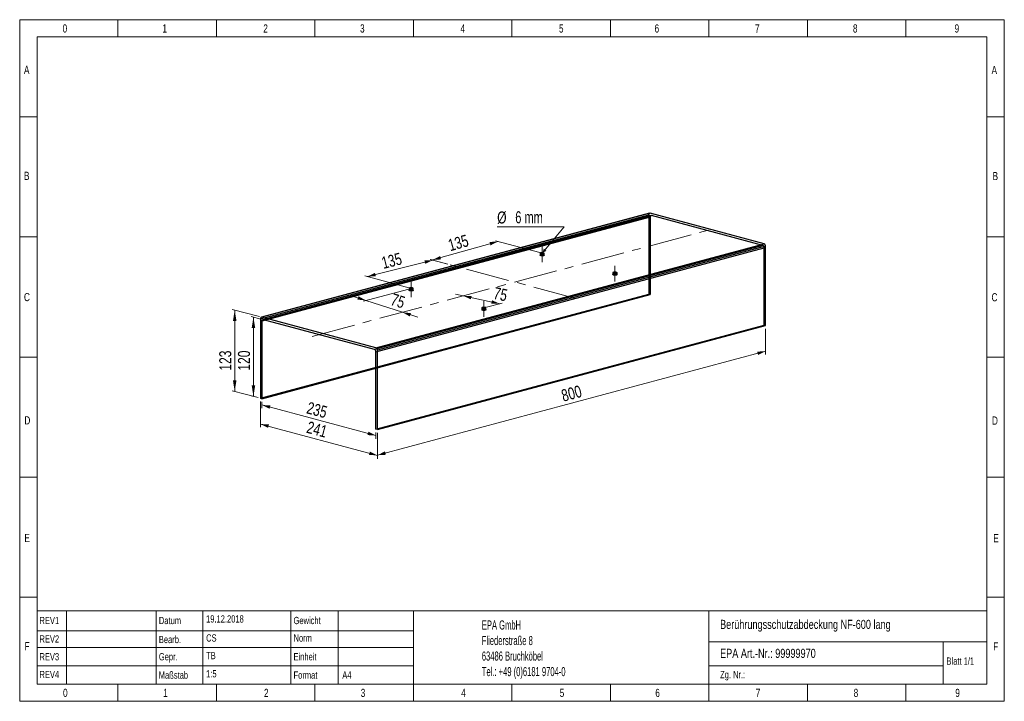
# Model space of a CAD drawing. Header units: millimetres. Extents: x 5 to 292, y 5 to 204.
import ezdxf

# ---------------------------------------------------------------- set-up
doc = ezdxf.new("R2010")
doc.units = ezdxf.units.MM
doc.linetypes.add('CENTERX2', pattern=[20.32, 12.7, -2.54, 2.54, -2.54])
doc.styles.add('SLDTEXTSTYLE0', font='TXT', dxfattribs={"width": 0.75})
doc.styles.add('SLDTEXTSTYLE1', font='TXT', dxfattribs={"width": 0.605})
doc.styles.add('SLDTEXTSTYLE2', font='TXT', dxfattribs={"width": 0.6875})
doc.dimstyles.new('SLDDIMSTYLE0', dxfattribs={"dimtxt": 3.5, "dimasz": 3.302, "dimexe": 0, "dimexo": 0.0625, "dimgap": 0.875, "dimtad": 1, "dimlfac": 5, "dimrnd": 1e-09, "dimzin": 12, "dimdsep": 46, "dimtxsty": 'SLDTEXTSTYLE0', "dimsah": 1, "dimcen": 0.09, "dimadec": 0, "dimazin": 3, "dimtfac": 1, "dimtofl": 0, "dimtmove": 0, "dimatfit": 3, "dimfxl": 1, "dimfrac": 2, "dimtolj": 1, "dimtzin": 12, "dimarcsym": 0})
doc.dimstyles.new('SLDDIMSTYLE1', dxfattribs={"dimtxt": 3.5, "dimasz": 3.302, "dimexe": 0, "dimexo": 0.0625, "dimgap": 0.875, "dimtad": 1, "dimdec": 0, "dimlfac": 5, "dimrnd": 1e-09, "dimzin": 12, "dimdsep": 46, "dimtxsty": 'SLDTEXTSTYLE0', "dimsah": 1, "dimcen": 0.09, "dimadec": 0, "dimazin": 3, "dimtfac": 1, "dimtdec": 0, "dimtofl": 0, "dimtmove": 0, "dimatfit": 3, "dimfxl": 1, "dimfrac": 2, "dimtolj": 1, "dimtzin": 12, "dimarcsym": 0})
doc.dimstyles.new('SLDDIMSTYLE2', dxfattribs={"dimtxt": 3.5, "dimasz": 3.302, "dimexe": 0, "dimexo": 0.0625, "dimgap": 0.875, "dimtad": 1, "dimdec": 0, "dimlfac": 5, "dimrnd": 1e-09, "dimzin": 12, "dimdsep": 46, "dimtxsty": 'SLDTEXTSTYLE0', "dimsah": 1, "dimcen": 0.09, "dimadec": 0, "dimazin": 3, "dimtfac": 1, "dimtdec": 0, "dimtmove": 0, "dimatfit": 0, "dimfxl": 1, "dimfrac": 2, "dimtolj": 1, "dimtzin": 12, "dimarcsym": 0})
doc.dimstyles.new('SLDDIMSTYLE3', dxfattribs={"dimtxt": 3.5, "dimasz": 3.302, "dimexe": 0, "dimexo": 0.0625, "dimgap": 0.875, "dimtad": 0, "dimtih": 1, "dimtoh": 1, "dimlfac": 5, "dimrnd": 1e-09, "dimzin": 12, "dimdsep": 46, "dimtxsty": 'SLDTEXTSTYLE0', "dimsah": 1, "dimcen": 0, "dimadec": 0, "dimazin": 3, "dimtfac": 1, "dimtofl": 0, "dimtmove": 0, "dimatfit": 3, "dimfxl": 1, "dimfrac": 2, "dimtolj": 1, "dimtzin": 12, "dimarcsym": 0})

# ---------------------------------------------------------------- blocks, each defined once
blk = doc.blocks.new('SW_NOTE_0')
at = {"color": 0, "linetype": 'Continuous', "lineweight": 0, "attachment_point": 1, "style": 'SLDTEXTSTYLE1'}
for s, insert, char_height in [('EPA GmbH', (0, 3.41), 2.646), ('Fliederstraße 8', (0, -1.12), 2.6458), ('63486 Bruchköbel', (0, -5.64), 2.6458), ('Tel.: +49 (0)6181 9704-0', (0, -10.17), 2.6458)]:
    blk.add_mtext(s, dxfattribs=dict(at, insert=insert, char_height=char_height))
blk = doc.blocks.new('_D')
at = {"color": 7, "linetype": 'Continuous', "lineweight": 18}
for p, q in [((222.81, 113.8), (222.81, 106.34)), ((109.67, 76.99), (222.81, 107.3)), ((109.67, 83.49), (109.67, 76.03))]:
    blk.add_line(p, q, dxfattribs=at)
for points in [[(222.81, 107.3), (220.34, 107.17), (220.61, 106.18)], [(109.67, 76.99), (112.14, 77.12), (111.88, 78.11)]]:
    blk.add_solid(points, dxfattribs=at)
at = {"color": 7, "linetype": 'Continuous', "lineweight": 18, "insert": (162.95, 95.94), "char_height": 3.5, "attachment_point": 1, "rotation": 14.998, "style": 'SLDTEXTSTYLE0'}
blk.add_mtext('800', dxfattribs=at)
blk = doc.blocks.new('_D_1')
at = {"color": 7, "linetype": 'Continuous', "lineweight": 18}
for p, q in [((76.01, 92.51), (76.01, 90.66)), ((76.01, 91.63), (109.25, 82.72)), ((109.25, 83.6), (109.25, 81.76))]:
    blk.add_line(p, q, dxfattribs=at)
for points in [[(76.01, 91.63), (78.22, 90.51), (78.48, 91.49)], [(109.25, 82.72), (107.04, 83.84), (106.78, 82.86)]]:
    blk.add_solid(points, dxfattribs=at)
at = {"color": 7, "linetype": 'Continuous', "lineweight": 18, "insert": (89.69, 92.63), "char_height": 3.5, "attachment_point": 1, "rotation": 345.002, "style": 'SLDTEXTSTYLE0'}
blk.add_mtext('235', dxfattribs=at)
blk = doc.blocks.new('_D_2')
at = {"color": 7, "linetype": 'Continuous', "lineweight": 18}
for p, q in [((75.59, 92.62), (75.59, 85.12)), ((75.59, 86.08), (109.67, 76.95)), ((109.67, 83.49), (109.67, 75.99))]:
    blk.add_line(p, q, dxfattribs=at)
for points in [[(75.59, 86.08), (77.79, 84.97), (78.06, 85.95)], [(109.67, 76.95), (107.47, 78.07), (107.21, 77.09)]]:
    blk.add_solid(points, dxfattribs=at)
at = {"color": 7, "linetype": 'Continuous', "lineweight": 18, "insert": (89.69, 86.98), "char_height": 3.5, "attachment_point": 1, "rotation": 345.002, "style": 'SLDTEXTSTYLE0'}
blk.add_mtext('241', dxfattribs=at)
blk = doc.blocks.new('_D_3')
at = {"color": 7, "linetype": 'Continuous', "lineweight": 18}
for p, q in [((75.73, 116.67), (72.83, 117.44)), ((73.54, 117.25), (73.54, 94.13)), ((74.88, 93.77), (72.83, 94.32))]:
    blk.add_line(p, q, dxfattribs=at)
for points in [[(73.54, 117.25), (73.03, 114.07), (74.05, 114.07)], [(73.54, 94.13), (74.05, 97.31), (73.03, 97.31)]]:
    blk.add_solid(points, dxfattribs=at)
at = {"color": 7, "linetype": 'Continuous', "lineweight": 18, "insert": (69.03, 101.63), "char_height": 3.5, "attachment_point": 1, "rotation": 90, "style": 'SLDTEXTSTYLE0'}
blk.add_mtext('120', dxfattribs=at)
blk = doc.blocks.new('_D_4')
at = {"color": 7, "linetype": 'Continuous', "lineweight": 18}
for p, q in [((75.31, 117.36), (67.37, 119.48)), ((68.08, 119.3), (68.08, 95.59)), ((74.88, 93.77), (67.37, 95.78))]:
    blk.add_line(p, q, dxfattribs=at)
for points in [[(68.08, 119.3), (67.57, 116.11), (68.59, 116.11)], [(68.08, 95.59), (68.59, 98.78), (67.57, 98.78)]]:
    blk.add_solid(points, dxfattribs=at)
at = {"color": 7, "linetype": 'Continuous', "lineweight": 18, "insert": (63.57, 101.63), "char_height": 3.5, "attachment_point": 1, "rotation": 90, "style": 'SLDTEXTSTYLE0'}
blk.add_mtext('123', dxfattribs=at)
blk = doc.blocks.new('_D_5')
at = {"color": 7, "linetype": 'Continuous', "lineweight": 18}
for p, q in [((125.83, 133.84), (106.74, 129.02)), ((130.16, 132.69), (125.12, 134.03)), ((118.79, 125.79), (106.03, 129.21))]:
    blk.add_line(p, q, dxfattribs=at)
for points in [[(125.83, 133.84), (123.37, 133.75), (123.62, 132.76)], [(106.74, 129.02), (109.2, 129.12), (108.95, 130.1)]]:
    blk.add_solid(points, dxfattribs=at)
at = {"color": 7, "linetype": 'Continuous', "lineweight": 18, "insert": (110.55, 134.64), "char_height": 3.5, "attachment_point": 1, "rotation": 14.1856, "style": 'SLDTEXTSTYLE0'}
blk.add_mtext('135', dxfattribs=at)
blk = doc.blocks.new('_D_6')
at = {"color": 7, "linetype": 'Continuous', "lineweight": 18}
for p, q in [((125.72, 133.87), (144.82, 139.28)), ((156.98, 136.02), (144.11, 139.47)), ((130.16, 132.69), (125.02, 134.06))]:
    blk.add_line(p, q, dxfattribs=at)
for points in [[(144.82, 139.28), (142.34, 139.1), (142.62, 138.13)], [(125.72, 133.87), (128.2, 134.04), (127.92, 135.02)]]:
    blk.add_solid(points, dxfattribs=at)
at = {"color": 7, "linetype": 'Continuous', "lineweight": 18, "insert": (129.94, 139.76), "char_height": 3.5, "attachment_point": 1, "rotation": 15.8042, "style": 'SLDTEXTSTYLE0'}
blk.add_mtext('135', dxfattribs=at)
blk = doc.blocks.new('_D_7')
at = {"color": 7, "linetype": 'Continuous', "lineweight": 18}
for p, q in [((106.34, 122.07), (101.85, 123.52)), ((118.79, 125.41), (105.63, 121.88)), ((116.94, 118.65), (106.34, 122.07)), ((116.94, 118.65), (121.43, 117.21))]:
    blk.add_line(p, q, dxfattribs=at)
for points in [[(106.34, 122.07), (104.16, 123.31), (103.85, 122.34)], [(116.94, 118.65), (119.12, 117.42), (119.43, 118.38)]]:
    blk.add_solid(points, dxfattribs=at)
at = {"color": 7, "linetype": 'Continuous', "lineweight": 18, "insert": (114.34, 124.23), "char_height": 3.5, "attachment_point": 1, "rotation": 342.1301, "style": 'SLDTEXTSTYLE0'}
blk.add_mtext('75', dxfattribs=at)
blk = doc.blocks.new('_D_8')
at = {"color": 7, "linetype": 'Continuous', "lineweight": 18}
for p, q in [((145.3, 121.14), (132.41, 123.89)), ((134.69, 123.41), (145.3, 121.14)), ((141.42, 120.11), (146, 121.33))]:
    blk.add_line(p, q, dxfattribs=at)
for points in [[(134.69, 123.41), (136.92, 122.41), (137.13, 123.41)], [(145.3, 121.14), (143.07, 122.14), (142.86, 121.14)]]:
    blk.add_solid(points, dxfattribs=at)
at = {"color": 7, "linetype": 'Continuous', "lineweight": 18, "insert": (144, 126.03), "char_height": 3.5, "attachment_point": 1, "rotation": 347.9532, "style": 'SLDTEXTSTYLE0'}
blk.add_mtext('75', dxfattribs=at)
blk = doc.blocks.new('_D_9')
at = {"color": 7, "linetype": 'Continuous', "lineweight": 18}
for p, q in [((164.06, 143.5), (144.57, 143.5)), ((157.82, 135.99), (164.06, 143.5))]:
    blk.add_line(p, q, dxfattribs=at)
blk.add_solid([(157.82, 135.99), (158.92, 136.52), (158.14, 137.17)], dxfattribs=at)
at = {"color": 7, "linetype": 'Continuous', "lineweight": 18, "char_height": 3.5, "attachment_point": 1}
for s, insert, style in [('%%c', (144.57, 148.01), 'SLDTEXTSTYLE0'), ('6 mm', (149.84, 148.06), 'SLDTEXTSTYLE2')]:
    blk.add_mtext(s, dxfattribs=dict(at, insert=insert, style=style))

msp = doc.modelspace()

# ---------------------------------------------------------------- linework, layer by layer
at = {"color": 8, "linetype": 'Continuous', "lineweight": 18}
for p, q in [((5.4194, 5.3041), (5.4194, 203.8748)), ((5.4194, 203.8748), (292.3637, 203.8748)), ((34.0637, 203.8748), (34.0637, 198.8748)), ((62.7637, 203.8748), (62.7637, 198.8748)), ((91.4637, 203.8748), (91.4637, 198.8748)), ((120.1637, 203.8748), (120.1637, 198.8748)), ((148.8915, 203.8748), (148.8915, 198.8748)), ((177.5637, 203.8748), (177.5637, 198.8748)), ((206.2637, 203.8748), (206.2637, 198.8748)), ((234.9637, 203.8748), (234.9637, 198.8748)), ((263.6637, 203.8748), (263.6637, 198.8748)), ((292.3637, 203.8748), (292.3637, 5.3041)), ((10.4861, 10.3041), (10.4861, 198.8748)), ((10.4861, 198.8748), (287.2969, 198.8748)), ((287.2969, 10.3041), (287.2969, 198.8748)), ((5.4194, 175.5943), (10.4861, 175.5943)), ((287.2969, 175.5943), (292.3637, 175.5943)), ((5.4194, 140.5943), (10.4861, 140.5943)), ((287.2969, 140.5943), (292.3637, 140.5943)), ((5.4194, 105.5943), (10.4861, 105.5943)), ((287.2969, 105.5943), (292.3637, 105.5943)), ((5.4194, 70.5943), (10.4861, 70.5943)), ((287.2969, 70.5943), (292.3637, 70.5943)), ((5.4194, 35.5943), (10.4861, 35.5943)), ((287.2969, 35.5943), (292.3637, 35.5943)), ((10.4861, 31.6276), (287.2969, 31.6276)), ((19.0234, 31.6276), (19.0234, 10.3041)), ((45.1659, 31.6276), (45.1659, 10.3041)), ((58.7453, 31.6276), (58.7453, 10.3041)), ((84.4797, 31.6276), (84.4797, 10.3041)), ((98.252, 10.3041), (98.252, 31.6276)), ((120.1637, 31.6276), (120.1637, 10.3041)), ((206.2554, 31.6276), (206.2554, 10.3041)), ((10.4861, 25.8589), (84.4797, 25.8589)), ((84.4797, 25.8589), (120.1637, 25.8589)), ((10.4861, 20.9659), (84.4797, 20.9659)), ((84.4797, 20.9659), (120.1637, 20.9659)), ((206.2554, 22.6741), (287.2969, 22.6741)), ((274.5103, 22.6741), (274.5103, 10.3041)), ((10.4861, 15.6168), (84.4797, 15.6168)), ((84.4797, 15.6168), (120.1637, 15.6168)), ((206.2554, 15.6168), (274.5103, 15.6168)), ((10.4861, 10.3041), (287.2969, 10.3041)), ((34.0637, 10.3041), (34.0637, 5.3041)), ((62.7637, 10.3041), (62.7637, 5.3041)), ((91.4637, 10.3041), (91.4637, 5.3041)), ((120.1637, 10.3041), (120.1637, 5.3041)), ((148.8915, 10.3041), (148.8915, 5.3041)), ((177.5637, 10.3041), (177.5637, 5.3041)), ((206.2637, 10.3041), (206.2637, 5.3041)), ((234.9637, 10.3041), (234.9637, 5.3041)), ((263.6637, 10.3041), (263.6637, 5.3041)), ((5.4194, 5.3041), (292.3637, 5.3041))]:
    msp.add_line(p, q, dxfattribs=at)
at = {"color": 7, "linetype": 'Continuous', "lineweight": 25}
for p, q in [((75.5896, 116.7048), (188.7267, 147.0154)), ((188.9957, 147.4813), (75.8586, 117.1707)), ((189.1509, 147.4798), (76.0138, 117.1692)), ((189.4199, 146.7896), (76.2828, 116.4789)), ((76.4381, 116.4774), (189.5752, 146.7881)), ((188.7267, 147.0154), (188.7267, 123.8928)), ((222.385, 138.5761), (189.1509, 147.4798)), ((221.9607, 138.1117), (189.5752, 146.7881)), ((189.1509, 146.3237), (76.0138, 116.013)), ((189.1509, 146.3237), (189.1509, 123.7791)), ((221.9607, 138.1117), (108.8236, 107.801)), ((109.2479, 108.2654), (222.385, 138.5761)), ((222.8092, 137.8844), (109.6721, 107.5737)), ((222.8092, 114.7617), (222.8092, 137.8844)), ((109.2479, 107.1093), (222.385, 137.42)), ((157.0847, 135.8292), (157.0847, 135.2511)), ((158.2847, 135.2511), (158.2847, 135.8292)), ((222.385, 114.8754), (222.385, 137.42)), ((178.2979, 130.1459), (178.2979, 129.5679)), ((179.4979, 129.5679), (179.4979, 130.1459)), ((75.5896, 93.5821), (188.7267, 123.8928)), ((76.0138, 93.4685), (189.1509, 123.7791)), ((118.9009, 125.5993), (118.9009, 125.0213)), ((120.1009, 125.0213), (120.1009, 125.5993)), ((189.1509, 123.7791), (188.7267, 123.8928)), ((140.1141, 119.9161), (140.1141, 119.338)), ((141.3141, 119.338), (141.3141, 119.9161)), ((75.5896, 116.7048), (75.5896, 93.5821)), ((109.2479, 108.2654), (76.0138, 117.1692)), ((76.0138, 116.013), (76.0138, 93.4685)), ((108.8236, 107.801), (76.4381, 116.4774)), ((109.2479, 84.5647), (222.385, 114.8754)), ((222.8092, 114.7617), (222.385, 114.8754)), ((109.6721, 84.451), (222.8092, 114.7617)), ((109.2479, 84.5647), (109.2479, 107.1093)), ((109.6721, 84.451), (109.6721, 107.5737)), ((76.0138, 93.4685), (75.5896, 93.5821)), ((109.6721, 84.451), (109.2479, 84.5647))]:
    msp.add_line(p, q, dxfattribs=at)
at = {"color": 7, "linetype": 'CENTERX2', "lineweight": 18}
for p, q in [((90.699, 111.6217), (207.6998, 142.9675)), ((157.6847, 137.8292), (157.6847, 133.2511)), ((167.5361, 122.671), (130.8627, 132.4962)), ((178.8979, 132.1459), (178.8979, 127.5679)), ((119.5009, 123.0213), (119.5009, 127.5993)), ((140.7141, 117.338), (140.7141, 121.9161))]:
    msp.add_line(p, q, dxfattribs=at)
at = {"color": 7, "linetype": 'Continuous', "lineweight": 25, "flags": 128}
for points in [[(188.7267, 147.0154), (188.7348, 147.126), (188.759, 147.228), (188.7982, 147.3174), (188.8509, 147.3909), (188.9152, 147.4456), (188.9886, 147.4793), (189.0682, 147.4909), (189.1509, 147.4798)], [(189.5752, 146.7881), (189.4924, 146.7992), (189.4128, 146.7876), (189.3395, 146.7538), (189.2752, 146.6992), (189.2224, 146.6257), (189.1832, 146.5363), (189.1591, 146.4343), (189.1509, 146.3237)], [(157.2604, 135.7155), (157.4311, 135.6835), (157.6324, 135.669), (157.84, 135.6739), (158.0288, 135.6975), (158.1762, 135.737), (158.2642, 135.7876), (158.2824, 135.8432), (158.2285, 135.8971), (158.1089, 135.9428), (157.9383, 135.9749), (157.737, 135.9893), (157.5294, 135.9844), (157.3405, 135.9609), (157.1932, 135.9214), (157.1051, 135.8708), (157.087, 135.8152), (157.1409, 135.7612), (157.2604, 135.7155)], [(158.1089, 135.3648), (158.2285, 135.319), (158.2824, 135.2651), (158.2642, 135.2095), (158.1762, 135.1589), (158.0288, 135.1194), (157.84, 135.0958), (157.6324, 135.091), (157.4311, 135.1054), (157.2604, 135.1374), (157.1409, 135.1832), (157.087, 135.2371), (157.1051, 135.2927), (157.1932, 135.3433), (157.3405, 135.3828), (157.5294, 135.4064), (157.737, 135.4112), (157.9383, 135.3968), (158.1089, 135.3648)], [(178.4736, 130.0323), (178.6443, 130.0002), (178.8456, 129.9858), (179.0532, 129.9907), (179.242, 130.0143), (179.3894, 130.0537), (179.4774, 130.1043), (179.4956, 130.1599), (179.4417, 130.2139), (179.3221, 130.2596), (179.1515, 130.2916), (178.9502, 130.3061), (178.7426, 130.3012), (178.5537, 130.2776), (178.4064, 130.2381), (178.3183, 130.1875), (178.3002, 130.1319), (178.3541, 130.078), (178.4736, 130.0323)], [(179.3221, 129.6815), (179.4417, 129.6358), (179.4956, 129.5819), (179.4774, 129.5263), (179.3894, 129.4757), (179.242, 129.4362), (179.0532, 129.4126), (178.8456, 129.4077), (178.6443, 129.4222), (178.4736, 129.4542), (178.3541, 129.4999), (178.3002, 129.5538), (178.3183, 129.6095), (178.4064, 129.6601), (178.5537, 129.6995), (178.7426, 129.7231), (178.9502, 129.728), (179.1515, 129.7135), (179.3221, 129.6815)], [(119.0767, 125.4857), (119.2473, 125.4536), (119.4486, 125.4392), (119.6562, 125.4441), (119.8451, 125.4676), (119.9924, 125.5071), (120.0805, 125.5577), (120.0986, 125.6133), (120.0447, 125.6673), (119.9252, 125.713), (119.7545, 125.745), (119.5532, 125.7595), (119.3456, 125.7546), (119.1568, 125.731), (119.0094, 125.6915), (118.9214, 125.6409), (118.9032, 125.5853), (118.9571, 125.5314), (119.0767, 125.4857)], [(119.9252, 125.1349), (120.0447, 125.0892), (120.0986, 125.0353), (120.0805, 124.9797), (119.9924, 124.9291), (119.8451, 124.8896), (119.6562, 124.866), (119.4486, 124.8611), (119.2473, 124.8756), (119.0767, 124.9076), (118.9571, 124.9533), (118.9032, 125.0072), (118.9214, 125.0629), (119.0094, 125.1135), (119.1568, 125.1529), (119.3456, 125.1765), (119.5532, 125.1814), (119.7545, 125.1669), (119.9252, 125.1349)], [(140.2899, 119.8024), (140.4605, 119.7704), (140.6618, 119.7559), (140.8694, 119.7608), (141.0583, 119.7844), (141.2056, 119.8239), (141.2937, 119.8745), (141.3118, 119.9301), (141.2579, 119.984), (141.1384, 120.0297), (140.9677, 120.0618), (140.7664, 120.0762), (140.5588, 120.0713), (140.37, 120.0477), (140.2226, 120.0083), (140.1346, 119.9577), (140.1164, 119.9021), (140.1703, 119.8481), (140.2899, 119.8024)], [(141.1384, 119.4517), (141.2579, 119.4059), (141.3118, 119.352), (141.2937, 119.2964), (141.2056, 119.2458), (141.0583, 119.2063), (140.8694, 119.1827), (140.6618, 119.1779), (140.4605, 119.1923), (140.2899, 119.2243), (140.1703, 119.2701), (140.1164, 119.324), (140.1346, 119.3796), (140.2226, 119.4302), (140.37, 119.4697), (140.5588, 119.4933), (140.7664, 119.4981), (140.9677, 119.4837), (141.1384, 119.4517)], [(76.0138, 117.1692), (75.9311, 117.1802), (75.8515, 117.1687), (75.7781, 117.1349), (75.7138, 117.0802), (75.6611, 117.0068), (75.6219, 116.9173), (75.5977, 116.8154), (75.5896, 116.7048)], [(76.0138, 116.013), (76.022, 116.1236), (76.0461, 116.2256), (76.0853, 116.315), (76.1381, 116.3885), (76.2024, 116.4432), (76.2758, 116.4769), (76.3553, 116.4885), (76.4381, 116.4774)]]:
    msp.add_lwpolyline(points, dxfattribs=at)
at = {"color": 7, "linetype": 'Continuous', "lineweight": 25}
for centre, start, end in [((221.6768, 137.4616), 356.63635, 66.408381), ((222.101, 137.926), 356.636709, 66.407916), ((108.5397, 107.1509), 356.63635, 66.408381), ((108.9639, 107.6153), 356.636709, 66.407916)]:
    msp.add_arc(centre, 0.7094, start, end, dxfattribs=at)

# ---------------------------------------------------------------- block references
at = {"color": 7, "linetype": 'Continuous', "lineweight": 0}
msp.add_blockref('SW_NOTE_0', (140.0967, 25.4516), dxfattribs=at)

# ---------------------------------------------------------------- texts
at = {"color": 8, "linetype": 'Continuous', "lineweight": 0, "char_height": 2.3813, "attachment_point": 1, "style": 'SLDTEXTSTYLE0'}
for s, insert in [('0', (17.9331, 202.5124)), ('1', (47.0099, 202.5124)), ('2', (76.4063, 202.5124)), ('3', (104.6126, 202.5124)), ('4', (133.8741, 202.5124)), ('5', (162.581, 202.5124)), ('6', (190.4477, 202.5124)), ('7', (219.7148, 202.5124)), ('8', (248.2542, 202.5124)), ('9', (277.8787, 202.5124)), ('A', (6.6655, 190.4563)), ('A', (288.6521, 190.3948)), ('B', (6.6655, 159.5766)), ('B', (288.9461, 159.5151)), ('C', (6.6655, 124.2638)), ('C', (288.6521, 124.2023)), ('D', (6.7929, 88.3423)), ('D', (288.7722, 88.2808)), ('E', (6.8003, 54.0662)), ('E', (289.1396, 54.0047)), ('F', (6.8343, 22.5508)), ('F', (289.1396, 22.4893)), ('0', (18.0595, 8.9481)), ('1', (47.2179, 8.9481)), ('2', (76.6143, 8.9481)), ('3', (104.8206, 8.9481)), ('4', (134.0821, 8.9481)), ('5', (162.789, 8.9481)), ('6', (190.6557, 8.9481)), ('7', (219.9227, 8.9481)), ('8', (248.4622, 8.9481)), ('9', (278.0867, 8.9481))]:
    msp.add_mtext(s, dxfattribs=dict(at, insert=insert))
at = {"color": 7, "linetype": 'Continuous', "lineweight": 0, "attachment_point": 1, "style": 'SLDTEXTSTYLE0'}
for s, insert, char_height in [('REV1', (11.1858, 29.9045), 2.11667), ('Datum', (45.9789, 29.9045), 2.11667), ('19.12.2018', (59.7449, 30.3593), 2.11667), ('Gewicht', (85.228, 29.9045), 2.11667), ('Berührungsschutzabdeckung NF-600 lang', (209.5342, 29.0381), 2.645833), ('REV2', (11.1858, 24.5176), 2.11667), ('Bearb.', (45.9789, 24.3718), 2.11667), ('CS', (59.7449, 24.8175), 2.11667), ('Norm', (85.228, 24.8175), 2.11667), ('EPA Art.-Nr.: 99999970', (209.5342, 20.5947), 2.645833), ('REV3', (11.1858, 19.3544), 2.11667), ('Gepr.', (45.9789, 19.3544), 2.11667), ('TB', (59.7449, 19.678), 2.11667), ('Einheit', (85.228, 19.3544), 2.11667), ('Blatt 1/1', (275.5211, 18.0776), 2.11667), ('1:5', (59.7449, 14.3869), 2.11667), ('REV4', (11.1858, 14.1687), 2.11667), ('Maßstab', (45.9485, 14.0009), 2.11667), ('Format', (85.228, 14.0009), 2.11667), ('A4', (99.4316, 14.0009), 2.11667), ('Zg. Nr.:', (209.5342, 14.1446), 2.11667)]:
    msp.add_mtext(s, dxfattribs=dict(at, insert=insert, char_height=char_height))

# ---------------------------------------------------------------- dimensions: what is measured, and where the dimension line sits
at = {"color": 7, "linetype": 'Continuous', "lineweight": 18}
dim = msp.add_radius_dim(center=(157.6847, 135.8292), mpoint=(157.8151, 135.9861), text='%%c6 mm', dimstyle='SLDDIMSTYLE3', override={"dimpost": '<>'}, dxfattribs=at)
dim.commit()
dim.dimension.update_dxf_attribs({"geometry": '_D_9', "text_midpoint": (153.519, 146.3027), "dimtype": 164})
for base, p1, p2, angle, dimstyle, picture, middle in [((144.8163, 139.2768), (130.8627, 132.4962), (157.6847, 135.8292), 15.804171, 'SLDDIMSTYLE1', '_D_6', (134.9013, 136.4703)), ((106.7393, 129.0183), (130.8627, 132.4962), (119.5009, 125.5993), 14.185627, 'SLDDIMSTYLE1', '_D_5', (115.417, 131.2118)), ((145.2962, 121.1437), (90.699, 111.6217), (140.7141, 119.9161), 347.953199, 'SLDDIMSTYLE1', '_D_8', (145.5845, 121.0821)), ((106.3365, 122.0724), (90.699, 111.6217), (119.5009, 125.5993), 342.130074, 'SLDDIMSTYLE2', '_D_7', (115.417, 119.1448)), ((68.0776, 95.5947), (76.0138, 117.1692), (75.5896, 93.5821), 90, 'SLDDIMSTYLE0', '_D_4', (68.0776, 105.5101)), ((73.5392, 94.1314), (76.4381, 116.4774), (75.5896, 93.5821), 90, 'SLDDIMSTYLE0', '_D_3', (73.5392, 105.5101)), ((222.8092, 107.3007), (109.6721, 84.451), (222.8092, 114.7617), 14.997961, 'SLDDIMSTYLE0', '_D', (167.8666, 92.5809)), ((109.6721, 76.952), (75.5896, 93.5821), (109.6721, 84.451), 345.002039, 'SLDDIMSTYLE0', '_D_2', (92.2647, 81.6157)), ((109.2479, 82.7223), (76.0138, 93.4685), (109.2479, 84.5647), 345.002039, 'SLDDIMSTYLE0', '_D_1', (92.2647, 87.2723))]:
    dim = msp.add_linear_dim(base=base, p1=p1, p2=p2, angle=angle, dimstyle=dimstyle, dxfattribs=at)
    dim.commit()
    dim.dimension.update_dxf_attribs({"geometry": picture, "text_midpoint": middle, "dimtype": 160})

doc.saveas('drawing.dxf')
